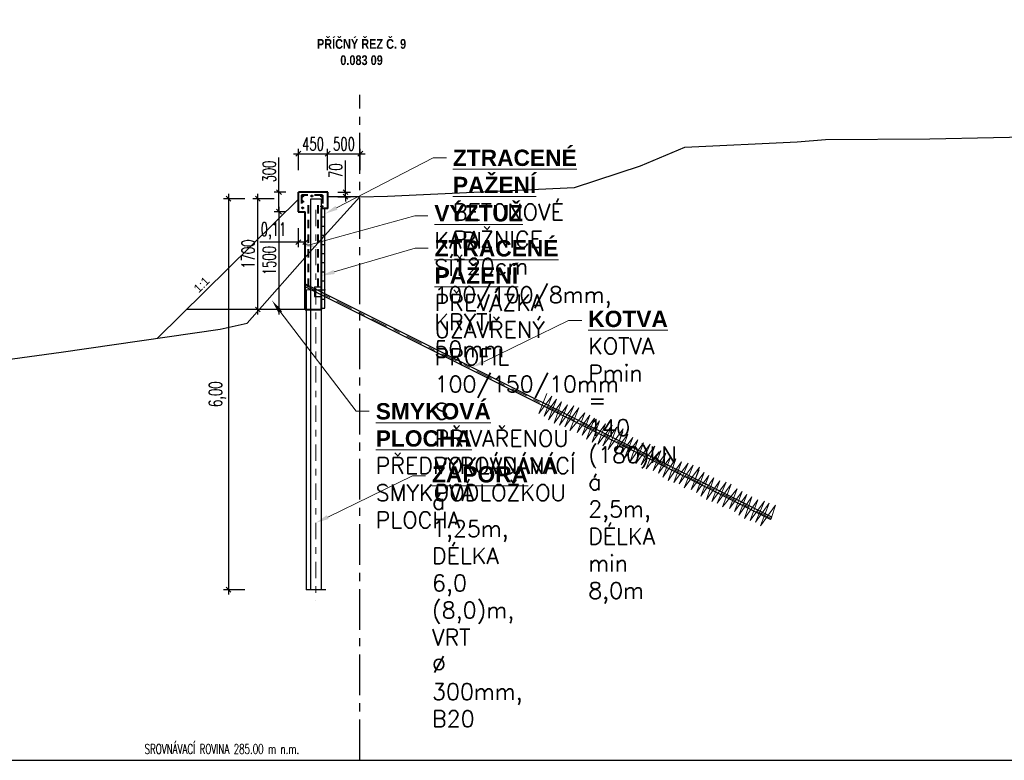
# Model space of a CAD drawing. Header units: metres. Extents: x -912764 to -454925, y -2226138 to -1112338.
# Tile 41 of 256: x -456315 to -456300, y -1113074 to -1113063. Entities that reach past the tile are written whole.
import ezdxf
from ezdxf import colors
from ezdxf.entities.mleader import LeaderData, LeaderLine
from ezdxf.enums import TextEntityAlignment as Align
from ezdxf.math import Vec2, Vec3

# ---------------------------------------------------------------- set-up
doc = ezdxf.new("R2010")
doc.units = ezdxf.units.M
for name, pattern in [('CENTER', [2, 1.25, -0.25, 0.25, -0.25]), ('DASHDOT', [1, 0.5, -0.25, 0, -0.25]), ('DASHED2', [0.375, 0.25, -0.125]), ('ČÁRKOVANÁ', [19.05, 12.7, -6.35]), ('ČÁRKOVANÁX2', [38.1, 25.4, -12.7])]:
    doc.linetypes.add(name, pattern=pattern)
doc.layers.add('1', color=7, linetype='Continuous', lineweight=15)
doc.layers.add('_NOVÝ STAV', color=1, linetype='Continuous', lineweight=30)
for name, color, linetype in [('99_ROZPISKA', 7, 'Continuous'), ('C3D_ZPR', 7, 'Continuous'), ('OZ', 3, 'Continuous'), ('PR-Teren', 92, 'Continuous'), ('ZPR', 7, 'Continuous')]:
    doc.layers.add(name, color=color, linetype=linetype)
doc.styles.add('Arial', font='arial.ttf', dxfattribs={"width": 0.8})
doc.styles.add('Romans', font='romans.shx')
doc.styles.add('StandardUzky', font='simplex.shx', dxfattribs={"width": 0.65})
doc.styles.add('znacky', font='arial.ttf')
doc.dimstyles.new('1000', dxfattribs={"dimscale": 0.5, "dimtxt": 1, "dimasz": 0.6, "dimexe": 0.3, "dimexo": 0.5, "dimgap": 0.5, "dimtad": 1, "dimzin": 1, "dimdsep": 46, "dimtxsty": 'znacky', "dimblk": 'OBLIQUE', "dimcen": 1, "dimdle": 0.3, "dimclrd": 256, "dimclre": 256, "dimclrt": 256, "dimadec": 3, "dimazin": 0, "dimtfac": 1, "dimtmove": 0, "dimatfit": 3, "dimldrblk": 'OBLIQUE', "dimfxl": 1, "dimlwd": -1, "dimlwe": -1, "dimarcsym": 0})

# ---------------------------------------------------------------- blocks, each defined once
blk = doc.blocks.new('_Oblique')
at = {"color": 0, "linetype": 'ByBlock', "lineweight": -2}
blk.add_line((-0.5, -0.5), (0.5, 0.5), dxfattribs=at)
blk = doc.blocks.new('*D225')
at = {"layer": 'C3D_ZPR', "color": 1, "transparency": 16777216}
for p, q in [((-456311.614, -1113067.397), (-456311.614, -1113065.547)), ((-456311.364, -1113065.622), (-456311.689, -1113065.622)), ((-456311.364, -1113067.322), (-456311.689, -1113067.322))]:
    blk.add_line(p, q, dxfattribs=at)
at = {"layer": 'Defpoints', "color": 0, "lineweight": 50, "transparency": 16777216}
for p in [(-456311.614, -1113065.622), (-456310.803, -1113065.622), (-456310.803, -1113067.322)]:
    blk.add_point(p, dxfattribs=at)
at = {"layer": 'C3D_ZPR', "color": 1, "transparency": 16777216, "xscale": 0.075, "yscale": 0.075, "zscale": 0.075}
for p, rotation in [((-456311.614, -1113065.622), 90), ((-456311.614, -1113067.322), 270)]:
    blk.add_blockref('_Oblique', p, dxfattribs=dict(at, rotation=rotation))
at = {"layer": 'C3D_ZPR', "color": 1, "transparency": 16777216, "insert": (-456311.764, -1113066.472), "char_height": 0.2, "attachment_point": 5, "rotation": 90, "style": 'StandardUzky'}
blk.add_mtext('1700', dxfattribs=at)
blk = doc.blocks.new('*D222')
at = {"layer": 'C3D_ZPR', "color": 1, "transparency": 16777216}
for p, q in [((-456312.065, -1113065.547), (-456312.065, -1113071.697)), ((-456311.815, -1113065.622), (-456312.14, -1113065.622)), ((-456311.815, -1113071.622), (-456312.14, -1113071.622))]:
    blk.add_line(p, q, dxfattribs=at)
at = {"layer": 'Defpoints', "color": 0, "lineweight": 50, "transparency": 16777216}
for p in [(-456310.803, -1113065.622), (-456312.065, -1113071.622), (-456310.873, -1113071.622)]:
    blk.add_point(p, dxfattribs=at)
at = {"layer": 'C3D_ZPR', "color": 1, "transparency": 16777216, "xscale": 0.075, "yscale": 0.075, "zscale": 0.075}
for p, rotation in [((-456312.065, -1113065.622), 90), ((-456312.065, -1113071.622), 270)]:
    blk.add_blockref('_Oblique', p, dxfattribs=dict(at, rotation=rotation))
at = {"layer": 'C3D_ZPR', "color": 1, "transparency": 16777216, "insert": (-456312.234, -1113068.622), "char_height": 0.2, "attachment_point": 5, "rotation": 90, "style": 'StandardUzky'}
blk.add_mtext('6,00', dxfattribs=at)
blk = doc.blocks.new('*D223')
at = {"layer": 'C3D_ZPR', "color": 1, "transparency": 16777216}
for p, q in [((-456310.618, -1113064.932), (-456309.968, -1113064.932)), ((-456310.543, -1113065.182), (-456310.543, -1113064.857)), ((-456310.043, -1113065.182), (-456310.043, -1113064.857))]:
    blk.add_line(p, q, dxfattribs=at)
at = {"layer": 'Defpoints', "color": 0, "lineweight": 50, "transparency": 16777216}
for p in [(-456310.043, -1113064.932), (-456310.543, -1113065.764), (-456310.043, -1113065.764)]:
    blk.add_point(p, dxfattribs=at)
at = {"layer": 'C3D_ZPR', "color": 1, "transparency": 16777216, "xscale": 0.075, "yscale": 0.075, "zscale": 0.075, "rotation": 180}
blk.add_blockref('_Oblique', (-456310.543, -1113064.932), dxfattribs=at)
at = {"layer": 'C3D_ZPR', "color": 1, "transparency": 16777216, "xscale": 0.075, "yscale": 0.075, "zscale": 0.075}
blk.add_blockref('_Oblique', (-456310.043, -1113064.932), dxfattribs=at)
at = {"layer": 'C3D_ZPR', "color": 1, "transparency": 16777216, "insert": (-456310.293, -1113064.782), "char_height": 0.2, "attachment_point": 5, "style": 'StandardUzky'}
blk.add_mtext('500', dxfattribs=at)
blk = doc.blocks.new('*D226')
at = {"layer": 'C3D_ZPR', "color": 1, "transparency": 16777216}
for p, q in [((-456311.068, -1113064.932), (-456310.468, -1113064.932)), ((-456310.993, -1113065.182), (-456310.993, -1113064.857)), ((-456310.543, -1113065.182), (-456310.543, -1113064.857))]:
    blk.add_line(p, q, dxfattribs=at)
at = {"layer": 'Defpoints', "color": 0, "lineweight": 50, "transparency": 16777216}
for p in [(-456310.543, -1113064.932), (-456310.993, -1113065.522), (-456310.543, -1113065.522)]:
    blk.add_point(p, dxfattribs=at)
at = {"layer": 'C3D_ZPR', "color": 1, "transparency": 16777216, "xscale": 0.075, "yscale": 0.075, "zscale": 0.075, "rotation": 180}
blk.add_blockref('_Oblique', (-456310.993, -1113064.932), dxfattribs=at)
at = {"layer": 'C3D_ZPR', "color": 1, "transparency": 16777216, "xscale": 0.075, "yscale": 0.075, "zscale": 0.075}
blk.add_blockref('_Oblique', (-456310.543, -1113064.932), dxfattribs=at)
at = {"layer": 'C3D_ZPR', "color": 1, "transparency": 16777216, "insert": (-456310.768, -1113064.782), "char_height": 0.2, "attachment_point": 5, "style": 'StandardUzky'}
blk.add_mtext('450', dxfattribs=at)
blk = doc.blocks.new('*D227')
at = {"layer": 'C3D_ZPR', "color": 1, "transparency": 16777216}
for p, q in [((-456311.29, -1113065.522), (-456311.29, -1113064.988)), ((-456311.186, -1113065.522), (-456311.365, -1113065.522)), ((-456311.29, -1113065.822), (-456311.29, -1113065.447)), ((-456311.244, -1113065.822), (-456311.365, -1113065.822))]:
    blk.add_line(p, q, dxfattribs=at)
at = {"layer": 'Defpoints', "color": 0, "lineweight": 50, "transparency": 16777216}
for p in [(-456310.936, -1113065.522), (-456311.29, -1113065.822), (-456310.994, -1113065.822)]:
    blk.add_point(p, dxfattribs=at)
at = {"layer": 'C3D_ZPR', "color": 1, "transparency": 16777216, "xscale": 0.075, "yscale": 0.075, "zscale": 0.075}
for p, rotation in [((-456311.29, -1113065.522), 90), ((-456311.29, -1113065.822), 270)]:
    blk.add_blockref('_Oblique', p, dxfattribs=dict(at, rotation=rotation))
at = {"layer": 'C3D_ZPR', "color": 1, "transparency": 16777216, "insert": (-456311.44, -1113065.205), "char_height": 0.2, "attachment_point": 5, "rotation": 90, "style": 'StandardUzky'}
blk.add_mtext('300', dxfattribs=at)
blk = doc.blocks.new('*D228')
at = {"layer": 'C3D_ZPR', "color": 1, "transparency": 16777216}
for p, q in [((-456311.186, -1113065.822), (-456311.365, -1113065.822)), ((-456311.29, -1113065.747), (-456311.29, -1113067.397)), ((-456311.136, -1113067.322), (-456311.365, -1113067.322))]:
    blk.add_line(p, q, dxfattribs=at)
at = {"layer": 'Defpoints', "color": 0, "lineweight": 50, "transparency": 16777216}
for p in [(-456310.936, -1113065.822), (-456311.29, -1113067.322), (-456310.886, -1113067.322)]:
    blk.add_point(p, dxfattribs=at)
at = {"layer": 'C3D_ZPR', "color": 1, "transparency": 16777216, "xscale": 0.075, "yscale": 0.075, "zscale": 0.075}
for p, rotation in [((-456311.29, -1113065.822), 90), ((-456311.29, -1113067.322), 270)]:
    blk.add_blockref('_Oblique', p, dxfattribs=dict(at, rotation=rotation))
at = {"layer": 'C3D_ZPR', "color": 1, "transparency": 16777216, "insert": (-456311.44, -1113066.572), "char_height": 0.2, "attachment_point": 5, "rotation": 90, "style": 'StandardUzky'}
blk.add_mtext('1500', dxfattribs=at)
blk = doc.blocks.new('*D229')
at = {"layer": 'C3D_ZPR', "color": 1, "transparency": 16777216}
for p, q in [((-456310.994, -1113066.072), (-456310.994, -1113066.364)), ((-456310.887, -1113066.072), (-456310.887, -1113066.364)), ((-456310.994, -1113066.289), (-456311.584, -1113066.289)), ((-456310.887, -1113066.289), (-456311.069, -1113066.289))]:
    blk.add_line(p, q, dxfattribs=at)
at = {"layer": 'Defpoints', "color": 0, "lineweight": 50, "transparency": 16777216}
for p in [(-456310.994, -1113065.822), (-456310.887, -1113065.822), (-456310.887, -1113066.289)]:
    blk.add_point(p, dxfattribs=at)
at = {"layer": 'C3D_ZPR', "color": 1, "transparency": 16777216, "xscale": 0.075, "yscale": 0.075, "zscale": 0.075, "rotation": 180}
blk.add_blockref('_Oblique', (-456310.994, -1113066.289), dxfattribs=at)
at = {"layer": 'C3D_ZPR', "color": 1, "transparency": 16777216, "xscale": 0.075, "yscale": 0.075, "zscale": 0.075}
blk.add_blockref('_Oblique', (-456310.887, -1113066.289), dxfattribs=at)
at = {"layer": 'C3D_ZPR', "color": 1, "transparency": 16777216, "insert": (-456311.376, -1113066.12), "char_height": 0.2, "attachment_point": 5, "style": 'StandardUzky'}
blk.add_mtext('0,11', dxfattribs=at)
blk = doc.blocks.new('*D224')
at = {"layer": 'C3D_ZPR', "color": 1, "transparency": 16777216}
for p, q in [((-456310.269, -1113065.522), (-456310.269, -1113065.037)), ((-456310.386, -1113065.522), (-456310.194, -1113065.522)), ((-456310.269, -1113065.592), (-456310.269, -1113065.522)), ((-456310.386, -1113065.592), (-456310.194, -1113065.592)), ((-456310.269, -1113065.592), (-456310.269, -1113065.667))]:
    blk.add_line(p, q, dxfattribs=at)
at = {"layer": 'Defpoints', "color": 0, "lineweight": 50, "transparency": 16777216}
for p in [(-456310.636, -1113065.522), (-456310.636, -1113065.592), (-456310.269, -1113065.592)]:
    blk.add_point(p, dxfattribs=at)
at = {"layer": 'C3D_ZPR', "color": 1, "transparency": 16777216, "xscale": 0.075, "yscale": 0.075, "zscale": 0.075}
for p, rotation in [((-456310.269, -1113065.522), 270), ((-456310.269, -1113065.592), 90)]:
    blk.add_blockref('_Oblique', p, dxfattribs=dict(at, rotation=rotation))
at = {"layer": 'C3D_ZPR', "color": 1, "transparency": 16777216, "insert": (-456310.419, -1113065.192), "char_height": 0.2, "attachment_point": 5, "rotation": 90, "style": 'StandardUzky'}
blk.add_mtext('70', dxfattribs=at)

msp = doc.modelspace()

# ---------------------------------------------------------------- linework, layer by layer
at = {"layer": '_NOVÝ STAV', "ltscale": 0.3, "flags": 128}
msp.add_lwpolyline([(-456310.0471, -1113065.5923), (-456310.5428, -1113065.5923)], dxfattribs=at)
at = {"layer": 'C3D_ZPR', "color": 1}
msp.add_line((-456310.8865, -1113067.3222), (-456312.7096, -1113067.3222), dxfattribs=at)
at = {"layer": 'OZ', "color": 5, "lineweight": 40}
for p, q in [((-456310.9933, -1113065.5223), (-456310.9936, -1113065.8223)), ((-456310.6364, -1113065.5223), (-456310.9928, -1113065.5223)), ((-456310.5428, -1113065.5223), (-456310.6364, -1113065.5223)), ((-456310.5428, -1113065.7723), (-456310.5428, -1113065.5223)), ((-456310.9938, -1113065.8222), (-456310.8867, -1113065.8222)), ((-456310.8872, -1113067.3222), (-456310.8867, -1113065.8222)), ((-456310.6364, -1113067.3222), (-456310.6364, -1113065.7723)), ((-456310.5428, -1113065.7723), (-456310.6364, -1113065.7723)), ((-456310.8863, -1113067.3222), (-456310.6364, -1113067.3222))]:
    msp.add_line(p, q, dxfattribs=at)
at = {"layer": 'OZ', "color": 1, "lineweight": 30}
for p, q in [((-456310.9854, -1113065.6223), (-456313.1563, -1113067.7626)), ((-456310.8028, -1113065.6223), (-456310.6428, -1113065.6223)), ((-456310.8028, -1113071.6223), (-456310.8028, -1113065.6223)), ((-456310.6428, -1113065.6223), (-456310.6428, -1113071.6223)), ((-456310.8891, -1113066.9732), (-456310.871, -1113066.937)), ((-456303.7458, -1113070.5447), (-456310.889, -1113066.9731)), ((-456303.7277, -1113070.5086), (-456310.871, -1113066.937)), ((-456310.7459, -1113066.9725), (-456310.7459, -1113067.1225)), ((-456310.7455, -1113066.9725), (-456310.6455, -1113066.9725)), ((-456310.6455, -1113066.9725), (-456310.6455, -1113067.1225)), ((-456310.7455, -1113067.1225), (-456310.6455, -1113067.1225)), ((-456303.7458, -1113070.5449), (-456303.7278, -1113070.5088)), ((-456310.6428, -1113071.6223), (-456310.8028, -1113071.6223))]:
    msp.add_line(p, q, dxfattribs=at)
at = {"layer": 'OZ', "color": 8, "linetype": 'DASHED2', "lineweight": 40, "ltscale": 0.5}
for p, q in [((-456310.6212, -1113065.5686), (-456310.9434, -1113065.5686)), ((-456310.9434, -1113065.5686), (-456310.9421, -1113065.7791)), ((-456310.8364, -1113066.9723), (-456310.8364, -1113065.6224)), ((-456310.6864, -1113066.9723), (-456310.6864, -1113065.6223)), ((-456310.6212, -1113065.5686), (-456310.6199, -1113065.7534))]:
    msp.add_line(p, q, dxfattribs=at)
at = {"layer": 'OZ', "color": 6, "linetype": 'DASHDOT', "lineweight": 15, "ltscale": 0.5}
for p, q in [((-456310.7228, -1113065.7938), (-456310.7228, -1113071.7938)), ((-456303.7368, -1113070.5268), (-456310.8801, -1113066.9552))]:
    msp.add_line(p, q, dxfattribs=at)
at = {"layer": 'OZ', "color": 140, "lineweight": 25}
for p, q in [((-456310.6364, -1113065.7623), (-456310.5864, -1113065.7623)), ((-456310.5864, -1113067.3023), (-456310.5864, -1113065.7623)), ((-456310.6364, -1113065.9023), (-456310.5864, -1113065.9023)), ((-456310.6364, -1113066.0423), (-456310.5864, -1113066.0423)), ((-456310.6364, -1113066.1823), (-456310.5864, -1113066.1823)), ((-456310.6364, -1113066.3223), (-456310.5864, -1113066.3223)), ((-456310.6364, -1113066.4623), (-456310.5864, -1113066.4623)), ((-456310.6364, -1113066.6023), (-456310.5864, -1113066.6023)), ((-456310.6364, -1113066.7423), (-456310.5864, -1113066.7423)), ((-456310.6364, -1113066.8823), (-456310.5864, -1113066.8823)), ((-456310.6364, -1113067.0223), (-456310.5864, -1113067.0223)), ((-456310.6364, -1113067.1623), (-456310.5864, -1113067.1623)), ((-456310.6364, -1113067.3023), (-456310.5864, -1113067.3023))]:
    msp.add_line(p, q, dxfattribs=at)
at = {"layer": 'OZ', "color": 2, "linetype": 'ČÁRKOVANÁX2', "lineweight": 25, "ltscale": 0.3}
for p in [(-456310.8728, -1113067.0223), (-456310.5728, -1113071.6223)]:
    msp.add_line(p, (-456310.8728, -1113071.6223), dxfattribs=at)
at = {"layer": 'OZ', "color": 1, "linetype": 'ČÁRKOVANÁX2', "lineweight": 20}
msp.add_line((-456310.8728, -1113067.0223), (-456310.575, -1113067.0223), dxfattribs=at)
at = {"layer": 'OZ', "color": 140, "lineweight": 15}
for p, q in [((-456307.3009, -1113068.9156), (-456307.1814, -1113068.6132)), ((-456307.1046, -1113068.6516), (-456307.3009, -1113068.9156)), ((-456307.2197, -1113068.9583), (-456307.1046, -1113068.6516)), ((-456307.0308, -1113068.6988), (-456307.2197, -1113068.9583)), ((-456307.1548, -1113069.0173), (-456307.0308, -1113068.6988)), ((-456306.9541, -1113068.7371), (-456307.1548, -1113069.0173)), ((-456307.0692, -1113069.0675), (-456306.9541, -1113068.7371)), ((-456306.8641, -1113068.7828), (-456307.0692, -1113069.0675)), ((-456306.9836, -1113069.0984), (-456306.8641, -1113068.7828)), ((-456306.7637, -1113068.802), (-456306.9836, -1113069.0984)), ((-456306.9024, -1113069.122), (-456306.7637, -1113068.802)), ((-456306.6899, -1113068.833), (-456306.9024, -1113069.122)), ((-456306.8242, -1113069.1795), (-456306.6899, -1113068.833)), ((-456306.5968, -1113068.9055), (-456306.8242, -1113069.1795)), ((-456306.7163, -1113069.2079), (-456306.5968, -1113068.9055)), ((-456306.52, -1113068.9439), (-456306.7163, -1113069.2079)), ((-456306.6351, -1113069.2506), (-456306.52, -1113068.9439)), ((-456306.4462, -1113068.9911), (-456306.6351, -1113069.2506)), ((-456306.5702, -1113069.3096), (-456306.4462, -1113068.9911)), ((-456306.3695, -1113069.0294), (-456306.5702, -1113069.3096)), ((-456306.4846, -1113069.3598), (-456306.3695, -1113069.0294)), ((-456306.2794, -1113069.0751), (-456306.4846, -1113069.3598)), ((-456306.399, -1113069.3907), (-456306.2794, -1113069.0751)), ((-456306.1791, -1113069.0943), (-456306.399, -1113069.3907)), ((-456306.3178, -1113069.4143), (-456306.1791, -1113069.0943)), ((-456306.1053, -1113069.1253), (-456306.3178, -1113069.4143)), ((-456306.2396, -1113069.4718), (-456306.1053, -1113069.1253)), ((-456306.0064, -1113069.1548), (-456306.2396, -1113069.4718)), ((-456306.0753, -1113069.3576), (-456306.0064, -1113069.1548)), ((-456306.1317, -1113069.5002), (-456306.0121, -1113069.1979)), ((-456305.9354, -1113069.2362), (-456306.1317, -1113069.5002)), ((-456306.0505, -1113069.5429), (-456305.9354, -1113069.2362)), ((-456305.8616, -1113069.2834), (-456306.0505, -1113069.5429)), ((-456305.9856, -1113069.6019), (-456305.8616, -1113069.2834)), ((-456305.7848, -1113069.3217), (-456305.9856, -1113069.6019)), ((-456305.9, -1113069.6521), (-456305.7848, -1113069.3217)), ((-456305.6948, -1113069.3674), (-456305.9, -1113069.6521)), ((-456305.8144, -1113069.683), (-456305.6948, -1113069.3674)), ((-456305.5945, -1113069.3866), (-456305.8144, -1113069.683)), ((-456305.7332, -1113069.7066), (-456305.5945, -1113069.3866)), ((-456305.5207, -1113069.4176), (-456305.7332, -1113069.7066)), ((-456305.655, -1113069.7642), (-456305.5207, -1113069.4176)), ((-456305.4275, -1113069.4902), (-456305.655, -1113069.7642)), ((-456305.5471, -1113069.7925), (-456305.4275, -1113069.4902)), ((-456305.3508, -1113069.5285), (-456305.5471, -1113069.7925)), ((-456305.4659, -1113069.8353), (-456305.3508, -1113069.5285)), ((-456305.277, -1113069.5757), (-456305.4659, -1113069.8353)), ((-456305.401, -1113069.8942), (-456305.277, -1113069.5757)), ((-456305.2002, -1113069.614), (-456305.401, -1113069.8942)), ((-456305.3153, -1113069.9444), (-456305.2002, -1113069.614)), ((-456305.1102, -1113069.6598), (-456305.3153, -1113069.9444)), ((-456305.2297, -1113069.9754), (-456305.1102, -1113069.6598)), ((-456305.0098, -1113069.6789), (-456305.2297, -1113069.9754)), ((-456305.1486, -1113069.9989), (-456305.0098, -1113069.6789)), ((-456304.936, -1113069.7099), (-456305.1486, -1113069.9989)), ((-456305.0703, -1113070.0565), (-456304.936, -1113069.7099)), ((-456304.8372, -1113069.7394), (-456305.0703, -1113070.0565)), ((-456304.9624, -1113070.0848), (-456304.8429, -1113069.7825)), ((-456304.9061, -1113069.9422), (-456304.8372, -1113069.7394)), ((-456304.7662, -1113069.8208), (-456304.9624, -1113070.0848)), ((-456304.8813, -1113070.1276), (-456304.7662, -1113069.8208)), ((-456304.6924, -1113069.868), (-456304.8813, -1113070.1276)), ((-456304.8163, -1113070.1866), (-456304.6924, -1113069.868)), ((-456304.6156, -1113069.9063), (-456304.8163, -1113070.1866)), ((-456304.7307, -1113070.2367), (-456304.6156, -1113069.9063)), ((-456304.5256, -1113069.9521), (-456304.7307, -1113070.2367)), ((-456304.6451, -1113070.2677), (-456304.5256, -1113069.9521)), ((-456304.4252, -1113069.9712), (-456304.6451, -1113070.2677)), ((-456304.564, -1113070.2913), (-456304.4252, -1113069.9712)), ((-456304.3514, -1113070.0022), (-456304.564, -1113070.2913)), ((-456304.4857, -1113070.3488), (-456304.3514, -1113070.0022)), ((-456304.2583, -1113070.0748), (-456304.4857, -1113070.3488)), ((-456304.3778, -1113070.3771), (-456304.2583, -1113070.0748)), ((-456304.1815, -1113070.1131), (-456304.3778, -1113070.3771)), ((-456304.2967, -1113070.4199), (-456304.1815, -1113070.1131)), ((-456304.1077, -1113070.1603), (-456304.2967, -1113070.4199)), ((-456304.2317, -1113070.4789), (-456304.1077, -1113070.1603)), ((-456304.031, -1113070.1987), (-456304.2317, -1113070.4789)), ((-456304.1461, -1113070.529), (-456304.031, -1113070.1987)), ((-456303.941, -1113070.2444), (-456304.1461, -1113070.529)), ((-456304.0605, -1113070.56), (-456303.941, -1113070.2444)), ((-456303.8406, -1113070.2635), (-456304.0605, -1113070.56)), ((-456303.9793, -1113070.5836), (-456303.8406, -1113070.2635)), ((-456303.7668, -1113070.2945), (-456303.9793, -1113070.5836)), ((-456303.9011, -1113070.6411), (-456303.7668, -1113070.2945)), ((-456303.6679, -1113070.324), (-456303.9011, -1113070.6411)), ((-456303.7368, -1113070.5268), (-456303.6679, -1113070.324))]:
    msp.add_line(p, q, dxfattribs=at)
at = {"layer": 'OZ', "color": 8, "linetype": 'DASHED2', "lineweight": 40, "ltscale": 0.5}
for centre in [(-456310.9283, -1113065.5821), (-456310.9283, -1113065.6668), (-456310.7857, -1113065.5806), (-456310.6345, -1113065.5831), (-456310.9268, -1113065.763), (-456310.6316, -1113065.7395)]:
    msp.add_circle(centre, 0.01, dxfattribs=at)
at = {"layer": 'PR-Teren', "color": 7, "linetype": 'Continuous', "lineweight": -3}
msp.add_lwpolyline([(-456315.8732, -1113068.144), (-456314.6346, -1113067.9769), (-456312.1905, -1113067.6226), (-456311.7761, -1113067.5309), (-456310.7418, -1113066.3575), (-456310.0471, -1113065.5923), (-456309.6263, -1113065.5811), (-456306.7527, -1113065.4484), (-456305.7408, -1113065.12), (-456305.0623, -1113064.8324), (-456303.3371, -1113064.7508), (-456302.9028, -1113064.7158), (-456301.2999, -1113064.7021), (-456298.3682, -1113064.6446), (-456296.155, -1113064.5968), (-456293.3292, -1113064.5783), (-456287.3724, -1113064.4908), (-456286.9344, -1113064.4945), (-456286.721, -1113064.5062)], dxfattribs=at)
at = {"layer": 'ZPR', "color": 7, "linetype": 'CENTER', "lineweight": -3, "ltscale": 0.5}
msp.add_line((-456310.0471, -1113074.2386), (-456310.0471, -1113064.0302), dxfattribs=at)
at = {"layer": 'ZPR', "color": 7, "linetype": 'Continuous', "lineweight": -3}
msp.add_line((-456335.0471, -1113074.2386), (-456285.0471, -1113074.2386), dxfattribs=at)

# ---------------------------------------------------------------- texts
at = {"layer": '99_ROZPISKA', "color": 1, "style": 'Arial'}
msp.add_text('1:1', height=0.13, rotation=44.59368, dxfattribs=at).set_placement((-456312.5681, -1113067.0294), align=Align.MIDDLE_LEFT)
at = {"layer": 'ZPR', "color": 1, "linetype": 'Continuous', "lineweight": -3, "insert": (-456310.0231, -1113063.5742), "char_height": 0.15, "attachment_point": 8, "style": 'Arial'}
msp.add_mtext('{\\fArial|b1|i0|c238|p34;PŘÍČNÝ ŘEZ Č. 9\\P0.083 09}', dxfattribs=at)
at = {"layer": 'ZPR', "color": 7, "linetype": 'Continuous', "lineweight": -3, "insert": (-456312.1653, -1113073.9903), "char_height": 0.15, "attachment_point": 2, "style": 'StandardUzky'}
msp.add_mtext('SROVNÁVACÍ ROVINA 285.00 m n.m.', dxfattribs=at)

# ---------------------------------------------------------------- dimensions: what is measured, and where the dimension line sits
at = {"layer": 'C3D_ZPR'}
dim = msp.add_linear_dim(base=(-456310.5428, -1113064.9318), p1=(-456310.9933, -1113065.5223), p2=(-456310.5428, -1113065.5223), text='450', dimstyle='1000', override={"dimtxt": 0.4, "dimasz": 0.15, "dimexe": 0.15, "dimgap": 0.1, "dimdec": 0, "dimlfac": 1000, "dimdsep": 44, "dimtxsty": 'StandardUzky', "dimdle": 0.15, "dimclrd": 1, "dimclre": 1, "dimclrt": 1, "dimfxl": 0.5, "dimfxlon": 1}, dxfattribs=at)
dim.commit()
dim.dimension.update_dxf_attribs({"geometry": '*D226', "text_midpoint": (-456310.7681, -1113064.7818)})
dim = msp.add_linear_dim(base=(-456310.0428, -1113064.9318), p1=(-456310.5428, -1113065.7638), p2=(-456310.0428, -1113065.7638), dimstyle='1000', override={"dimtxt": 0.4, "dimasz": 0.15, "dimexe": 0.15, "dimgap": 0.1, "dimdec": 0, "dimlfac": 1000, "dimdsep": 44, "dimtxsty": 'StandardUzky', "dimdle": 0.15, "dimclrd": 1, "dimclre": 1, "dimclrt": 1, "dimfxl": 0.5, "dimfxlon": 1}, dxfattribs=at)
dim.commit()
dim.dimension.update_dxf_attribs({"geometry": '*D223', "text_midpoint": (-456310.2928, -1113064.7818)})
for base, p1, p2, picture, middle in [((-456311.2904, -1113065.8222), (-456310.9364, -1113065.5223), (-456310.9938, -1113065.8222), '*D227', (-456311.2904, -1113065.2051)), ((-456310.2692, -1113065.5923), (-456310.6364, -1113065.5223), (-456310.6364, -1113065.5923), '*D224', (-456310.2692, -1113065.192))]:
    dim = msp.add_linear_dim(base=base, p1=p1, p2=p2, angle=90, dimstyle='1000', override={"dimtxt": 0.4, "dimasz": 0.15, "dimexe": 0.15, "dimgap": 0.1, "dimdec": 0, "dimlfac": 1000, "dimdsep": 44, "dimtxsty": 'StandardUzky', "dimdle": 0.15, "dimclrd": 1, "dimclre": 1, "dimclrt": 1, "dimfxl": 0.5, "dimfxlon": 1}, dxfattribs=at)
    dim.commit()
    dim.dimension.update_dxf_attribs({"geometry": picture, "text_midpoint": middle, "dimtype": 160})
for base, p1, p2, override, picture, middle in [((-456312.0649, -1113071.6223), (-456310.8028, -1113065.6223), (-456310.8728, -1113071.6223), {"dimtxt": 0.4, "dimasz": 0.15, "dimexe": 0.15, "dimgap": 0.1, "dimdsep": 44, "dimtxsty": 'StandardUzky', "dimdle": 0.15, "dimclrd": 1, "dimclre": 1, "dimclrt": 1, "dimfxl": 0.5, "dimfxlon": 1}, '*D222', (-456312.2339, -1113068.6223)), ((-456311.6142, -1113065.6223), (-456310.8028, -1113067.3222), (-456310.8028, -1113065.6223), {"dimtxt": 0.4, "dimasz": 0.15, "dimexe": 0.15, "dimgap": 0.1, "dimdec": 0, "dimlfac": 1000, "dimdsep": 44, "dimtxsty": 'StandardUzky', "dimdle": 0.15, "dimclrd": 1, "dimclre": 1, "dimclrt": 1, "dimfxl": 0.5, "dimfxlon": 1}, '*D225', (-456311.7642, -1113066.4722)), ((-456311.2904, -1113067.3222), (-456310.9364, -1113065.8222), (-456310.8863, -1113067.3222), {"dimscale": 0.5, "dimtxt": 0.4, "dimasz": 0.15, "dimexe": 0.15, "dimgap": 0.1, "dimdec": 0, "dimlfac": 1000, "dimdsep": 44, "dimtxsty": 'StandardUzky', "dimdle": 0.15, "dimclrd": 1, "dimclre": 1, "dimclrt": 1, "dimfxl": 0.5, "dimfxlon": 1}, '*D228', (-456311.4404, -1113066.5722))]:
    dim = msp.add_linear_dim(base=base, p1=p1, p2=p2, angle=90, dimstyle='1000', override=override, dxfattribs=at)
    dim.commit()
    dim.dimension.update_dxf_attribs({"geometry": picture, "text_midpoint": middle})
dim = msp.add_linear_dim(base=(-456310.8867, -1113066.2891), p1=(-456310.9936, -1113065.8223), p2=(-456310.8867, -1113065.8222), dimstyle='1000', override={"dimtxt": 0.4, "dimasz": 0.15, "dimexe": 0.15, "dimgap": 0.1, "dimdsep": 44, "dimtxsty": 'StandardUzky', "dimdle": 0.15, "dimclrd": 1, "dimclre": 1, "dimclrt": 1, "dimfxl": 0.5, "dimfxlon": 1}, dxfattribs=at)
dim.commit()
dim.dimension.update_dxf_attribs({"geometry": '*D229', "text_midpoint": (-456311.3764, -1113066.2891), "dimtype": 160})

# ---------------------------------------------------------------- leaders
at = {"layer": '1', "color": 1, "ltscale": 0.2}
ml = msp.add_multileader_mtext('Standard', dxfattribs=at)
ml.set_content('{\\fArial|b1|i0|c238|p34;\\LZTRACENÉ PAŽENÍ\\P}BETONOVÉ PAŽNICE 120cm', color=1, style='Romans')
ml.set_leader_properties(color=30, linetype='ČÁRKOVANÁ', lineweight=-1)
ml.build(insert=Vec2(0, 0))
ml.multileader.update_dxf_attribs({"dogleg_length": 2, "arrow_head_size": 0.2, "scale": 0.1})
ctx = ml.context
ctx.base_point, ctx.scale, ctx.char_height, ctx.arrow_head_size, ctx.landing_gap_size, ctx.plane_origin = Vec3(-456308.7214, -1113064.9945), 0.1, 0.25, 0.2, 0.1, Vec3(-456308.6159, -1113065.2893)
notes = []
notes.append((ctx, [(0, (1, 1, 0), (-456308.9214, -1113064.9945), (1, 0), 0.2, [(1, [(-456310.5864, -1113065.8544)], 0, [])])]))
ctx.mtext.insert, ctx.mtext.width, ctx.mtext.flow_direction = Vec3(-456308.6214, -1113064.8695), 5.31071, 5
ml = msp.add_multileader_mtext('Standard', dxfattribs=at)
ml.set_content('{\\fArial|b1|i0|c238|p34;\\LVÝZTUŽ\\P}KARI SÍŤ 100/100/8mm, KRYTÍ 50mm', color=1, style='Romans')
ml.set_leader_properties(color=30, linetype='ČÁRKOVANÁ', lineweight=-1)
ml.build(insert=Vec2(0, 0))
ml.multileader.update_dxf_attribs({"dogleg_length": 2, "arrow_head_size": 0.2, "scale": 0.1})
ctx = ml.context
ctx.base_point, ctx.scale, ctx.char_height, ctx.arrow_head_size, ctx.landing_gap_size, ctx.plane_origin = Vec3(-456309.0056, -1113065.887), 0.1, 0.25, 0.2, 0.1, Vec3(-456308.7159, -1113065.6703)
notes.append((ctx, [(0, (1, 1, 0), (-456309.2056, -1113065.887), (1, 0), 0.2, [(0, [(-456310.6864, -1113066.3759), (-456310.8364, -1113066.3357)], 0, [])])]))
ctx.mtext.insert, ctx.mtext.width, ctx.mtext.flow_direction = Vec3(-456308.9056, -1113065.7204), 7.543181, 5
ml = msp.add_multileader_mtext('Standard', dxfattribs=at)
ml.set_content('{\\fArial|b1|i0|c238|p34;\\LZTRACENÉ PAŽENÍ\\P}PŘEVÁZKA UZAVŘENÝ PROFIL 100/150/10mm S PŘIVAŘENOU VYROVNÁVACÍ PODLOŽKOU', color=1, style='Romans')
ml.set_leader_properties(color=30, linetype='ČÁRKOVANÁ', lineweight=-1)
ml.build(insert=Vec2(0, 0))
ml.multileader.update_dxf_attribs({"dogleg_length": 2, "arrow_head_size": 0.2, "scale": 0.1})
ctx = ml.context
ctx.base_point, ctx.scale, ctx.char_height, ctx.arrow_head_size, ctx.landing_gap_size, ctx.plane_origin = Vec3(-456309.0019, -1113066.3831), 0.1, 0.25, 0.2, 0.1, Vec3(-456308.6659, -1113066.2375)
notes.append((ctx, [(0, (1, 1, 0), (-456309.2019, -1113066.3831), (1, 0), 0.2, [(1, [(-456310.6364, -1113066.8027)], 0, [])])]))
ctx.mtext.insert, ctx.mtext.width, ctx.mtext.flow_direction = Vec3(-456308.9019, -1113066.2581), 9.062946, 5
ml = msp.add_multileader_mtext('Standard', dxfattribs=at)
ml.set_content('{\\fArial|b1|i0|c238|p34;\\LSMYKOVÁ PLOCHA\\P}PŘEDPOKLÁDANÁ SMYKOVÁ PLOCHA', color=1, style='Romans')
ml.set_leader_properties(color=30, linetype='ČÁRKOVANÁ', lineweight=-1)
ml.build(insert=Vec2(0, 0))
ml.multileader.update_dxf_attribs({"dogleg_length": 2, "arrow_head_size": 0.2, "scale": 0.1})
ctx = ml.context
ctx.base_point, ctx.scale, ctx.char_height, ctx.arrow_head_size, ctx.landing_gap_size, ctx.plane_origin = Vec3(-456309.9049, -1113068.8839), 0.1, 0.25, 0.2, 0.1, Vec3(-456309.4256, -1113066.6222)
notes.append((ctx, [(0, (1, 1, 0), (-456310.1049, -1113068.8839), (1, 0), 0.2, [(1, [(-456311.396, -1113067.1874)], 0, [])])]))
ctx.mtext.insert, ctx.mtext.width, ctx.mtext.flow_direction = Vec3(-456309.8049, -1113068.7589), 5.535556, 5
ml = msp.add_multileader_mtext('Standard', dxfattribs=at)
ml.set_content('{\\fArial|b1|i0|c238|p34;\\LKOTVA\\P}KOTVA Pmin = 140 (180)kN á 2,5m, DÉLKA min 8,0m', color=1, style='Romans')
ml.set_leader_properties(color=30, linetype='ČÁRKOVANÁ', lineweight=-1)
ml.build(insert=Vec2(0, 0))
ml.multileader.update_dxf_attribs({"dogleg_length": 2, "arrow_head_size": 0.2, "scale": 0.1})
ctx = ml.context
ctx.base_point, ctx.scale, ctx.char_height, ctx.arrow_head_size, ctx.landing_gap_size, ctx.plane_origin = Vec3(-456306.6443, -1113067.4901), 0.1, 0.25, 0.2, 0.1, Vec3(-456306.3547, -1113067.6448)
notes.append((ctx, [(0, (1, 1, 0), (-456306.8443, -1113067.4901), (1, 0), 0.2, [(1, [(-456308.3251, -1113068.2099)], 0, [])])]))
ctx.mtext.insert, ctx.mtext.width, ctx.mtext.flow_direction = Vec3(-456306.5443, -1113067.3412), 5.535556, 5
ml = msp.add_multileader_mtext('Standard', dxfattribs=at)
ml.set_content('{\\fArial|b1|i0|c238|p34;\\LZÁPORA\\P}á 1,25m, DÉLKA 6,0 (8,0)m, \\PVRT %%C 300mm, B20', color=1, style='Romans')
ml.set_leader_properties(color=30, linetype='ČÁRKOVANÁ', lineweight=-1)
ml.build(insert=Vec2(0, 0))
ml.multileader.update_dxf_attribs({"dogleg_length": 2, "arrow_head_size": 0.2, "scale": 0.1})
ctx = ml.context
ctx.base_point, ctx.scale, ctx.char_height, ctx.arrow_head_size, ctx.landing_gap_size, ctx.plane_origin = Vec3(-456309.042, -1113069.8748), 0.1, 0.25, 0.2, 0.1, Vec3(-456308.7524, -1113070.0295)
notes.append((ctx, [(0, (1, 1, 0), (-456309.242, -1113069.8748), (1, 0), 0.2, [(1, [(-456310.7228, -1113070.5947)], 0, [])])]))
ctx.mtext.insert, ctx.mtext.width, ctx.mtext.flow_direction = Vec3(-456308.942, -1113069.726), 8.347692, 5
for ctx, leaders in notes:
    for number, flags, end, landing, length, lines in leaders:
        leader = LeaderData()
        leader.index, (leader.has_last_leader_line, leader.has_dogleg_vector, leader.attachment_direction) = number, flags
        leader.last_leader_point, leader.dogleg_vector, leader.dogleg_length = Vec3(end), Vec3(landing), length
        for number, points, colour, breaks in lines:
            line = LeaderLine()
            line.index, line.vertices, line.color, line.breaks = number, Vec3.list(points), colors.encode_raw_color(colour), breaks
            leader.lines.append(line)
        ctx.leaders.append(leader)

doc.saveas('drawing.dxf')
